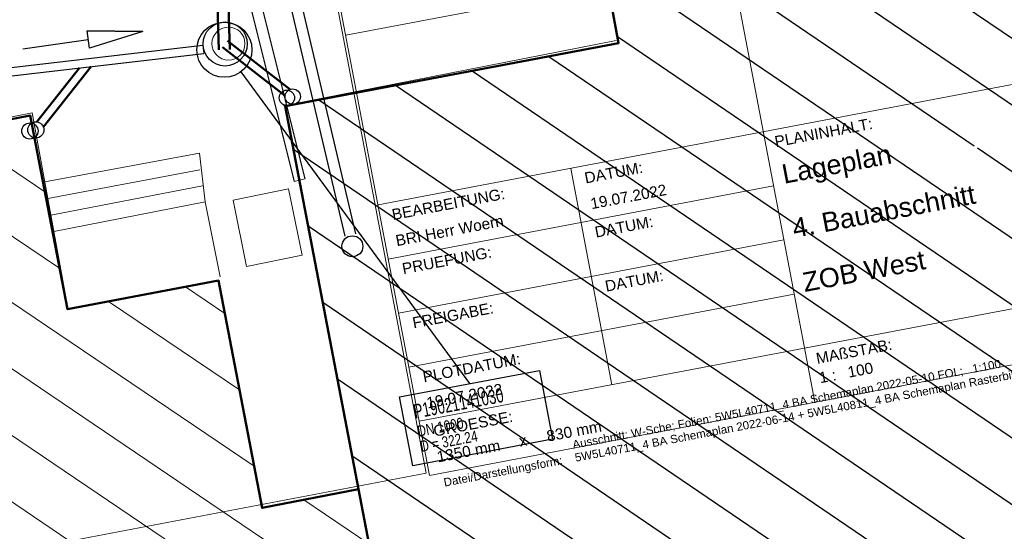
# Model space of a CAD drawing. Extents: x 3503739 to 3504470, y 5375172 to 5375561.
# Tile 81 of 121: x 3504138.2 to 3504156.07, y 5375360.19 to 5375369.48. Entities that reach past the tile are written whole.
import ezdxf

# ---------------------------------------------------------------- set-up
doc = ezdxf.new("R2010")
doc.units = 0
doc.header["$MEASUREMENT"] = 0
for name, color, linetype in [('4WB_DB-KANAL', 7, 'Continuous'), ('4WB_KANALDECKEL', 7, 'Continuous'), ('4WP_KANCAD', 7, 'Continuous'), ('_4WP_KANCAD_', 7, 'Continuous'), ('_4WP_KANCADT_', 7, 'Continuous'), ('K_GEBAEUDE', 7, 'Continuous'), ('K_SCHRAFFUR', 7, 'Continuous'), ('PUNKTHOEHENATTDEF', 7, 'Continuous'), ('PUNKTNUMMERNATTDEF', 7, 'Continuous'), ('PUNKTSPEZIFIKATION', 7, 'Continuous'), ('V_GEB_UDE', 7, 'Continuous'), ('V_TREPPE', 7, 'Continuous'), ('W-SCHE__CLIPPING', 7, 'Continuous'), ('W-SCHESTEMPEL1', 7, 'Continuous'), ('X_BHM_FALLROHR', 7, 'Continuous')]:
    doc.layers.add(name, color=color, linetype=linetype)
doc.styles.add('656', font='ARIAL.TTF', dxfattribs={"height": 0.2})
doc.styles.add('657', font='ARIAL.TTF', dxfattribs={"height": 0.2})
doc.styles.add('658', font='ARIAL.TTF', dxfattribs={"height": 0.35})
doc.styles.add('659', font='ARIAL.TTF', dxfattribs={"height": 0.2})
doc.styles.add('661', font='ARIAL.TTF', dxfattribs={"height": 0.15})
doc.styles.add('664', font='ARIAL.TTF', dxfattribs={"height": 0.2})
doc.styles.add('665', font='ARIAL.TTF', dxfattribs={"height": 0.2})
doc.styles.add('88', font='TXT', dxfattribs={"width": 0.7, "height": 0.26})
doc.styles.add('89', font='TXT', dxfattribs={"width": 0.8, "height": 0.2})

# ---------------------------------------------------------------- blocks, each defined once
blk = doc.blocks.new('_X0')
at = {"color": 252, "linetype": 'Continuous', "lineweight": 25}
for p, q in [((-25.909, 12.368), (-18.815, 7.54)), ((-27.296, 12.102), (-20.206, 7.277)), ((-28.349, 11.609), (-21.368, 6.858)), ((-28.096, 10.227), (-8.388, -3.185)), ((-27.843, 8.845), (-9.772, -3.453)), ((-29.086, 8.482), (-11.156, -3.721)), ((-30.478, 8.219), (-12.54, -3.988)), ((-31.869, 7.957), (-13.924, -4.256)), ((-33.261, 7.695), (-15.308, -4.524)), ((-33.72, 6.797), (-16.693, -4.791)), ((-21.31, 6.818), (-20.266, 6.108)), ((-33.455, 5.407), (-18.077, -5.059)), ((-33.189, 4.017), (-19.461, -5.327)), ((-32.923, 2.626), (-20.845, -5.594)), ((-32.658, 1.236), (-22.229, -5.862))]:
    blk.add_line(p, q, dxfattribs=at)
blk = doc.blocks.new('_X1')
at = {"color": 252, "linetype": 'Continuous', "lineweight": 13}
for p, q in [((11.99, 17.27), (11.99, 17.27)), ((12.258, 15.881), (10.603, 17.001)), ((12.526, 14.493), (9.216, 16.732)), ((16.055, 10.9), (7.828, 16.463)), ((18.671, 6.716), (4.504, 16.296)), ((18.406, 8.103), (6.441, 16.193)), ((18.937, 5.329), (3.116, 16.028)), ((15.524, 13.673), (14.81, 14.156)), ((15.789, 12.287), (13.416, 13.892)), ((18.14, 9.49), (16.96, 10.288))]:
    blk.add_line(p, q, dxfattribs=at)
blk = doc.blocks.new('PUNKT')
blk.add_point((0, 0))
at = {"layer": 'PUNKTHOEHENATTDEF', "linetype": 'Continuous', "flags": 1}
blk.add_attdef('PUNKTHOEHE', (1, -0.5), '', height=0.8, dxfattribs=at)
at = {"layer": 'PUNKTNUMMERNATTDEF', "linetype": 'Continuous', "flags": 1}
blk.add_attdef('PUNKTNUMMER', (1, 0.5), '', height=0.8, dxfattribs=at)
at = {"layer": 'PUNKTSPEZIFIKATION', "linetype": 'Continuous', "flags": 1}
blk.add_attdef('PUNKTSPEZIFIKATION', (1, -1.5), '', height=0.8, dxfattribs=at)
blk = doc.blocks.new('QP_00130')
at = {"color": 7, "linetype": 'Continuous', "lineweight": 25}
for p, q in [((0, 0), (0.995203, 0.187538)), ((0, 0), (0.995203, 0.187538)), ((0, 0), (0.995203, 0.187538)), ((0.995203, 0.187538), (1.004035, -0.13234)), ((0.995203, 0.187538), (1.004035, -0.13234)), ((0.995203, 0.187538), (1.004035, -0.13234)), ((0, 0), (1.004035, -0.13234)), ((1.004035, -0.13234), (0, 0)), ((1.004035, -0.13234), (0, 0)), ((2.199162, 0.060717), (0.999619, 0.027599))]:
    blk.add_line(p, q, dxfattribs=at)

msp = doc.modelspace()

# ---------------------------------------------------------------- linework, layer by layer
at = {"layer": '4WB_DB-KANAL', "color": 250, "linetype": 'Continuous', "lineweight": 18}
for p, q in [((3504141.816, 5375368.929), (3504141.746, 5375371.171)), ((3504142.016, 5375368.935), (3504141.945, 5375371.177)), ((3504141.975, 5375369.096), (3504143.11, 5375368.212)), ((3504141.883, 5375368.978), (3504143.018, 5375368.093)), ((3504139.29, 5375368.603), (3504138.514, 5375367.623)), ((3504139.501, 5375368.627), (3504138.632, 5375367.53))]:
    msp.add_line(p, q, dxfattribs=at)
at = {"layer": '4WB_DB-KANAL', "color": 191, "linetype": 'Continuous', "lineweight": 50}
for p, q in [((3504141.816, 5375368.929), (3504141.746, 5375371.171)), ((3504142.016, 5375368.935), (3504141.945, 5375371.177)), ((3504141.975, 5375369.096), (3504143.11, 5375368.212)), ((3504141.883, 5375368.978), (3504143.018, 5375368.093)), ((3504139.29, 5375368.603), (3504138.514, 5375367.623)), ((3504139.501, 5375368.627), (3504138.632, 5375367.53))]:
    msp.add_line(p, q, dxfattribs=at)
at = {"layer": '4WB_DB-KANAL', "color": 7, "linetype": 'Continuous', "lineweight": 25}
for p, q in [((3504143.054, 5375370.873), (3504144.296, 5375365.591)), ((3504142.35, 5375370.713), (3504143.378, 5375366.587)), ((3504142.876, 5375370.757), (3504144.101, 5375365.545)), ((3504142.16, 5375370.648), (3504143.184, 5375366.538))]:
    msp.add_line(p, q, dxfattribs=at)
at = {"layer": '4WB_DB-KANAL', "color": 7, "linetype": 'Continuous', "lineweight": 13}
for p, q in [((3504141.526, 5375369.014), (3504141.544, 5375368.865)), ((3504143.378, 5375366.587), (3504143.184, 5375366.538))]:
    msp.add_line(p, q, dxfattribs=at)
at = {"layer": '4WB_DB-KANAL', "color": 7, "linetype": 'Continuous', "lineweight": 25}
for points in [[(3504134.793, 5375367.246), (3504136.387, 5375368.416), (3504141.526, 5375369.014)], [(3504134.881, 5375367.125), (3504136.444, 5375368.272), (3504141.544, 5375368.865)]]:
    msp.add_lwpolyline(points, dxfattribs=at)
for centre, radius in [((3504141.916, 5375368.932), 0.5), ((3504141.929, 5375369.037), 0.4), ((3504143.156, 5375368.081), 0.139), ((3504138.495, 5375367.477), 0.147), ((3504144.239, 5375365.363), 0.19)]:
    msp.add_circle(centre, radius, dxfattribs=at)
at = {"layer": '4WB_KANALDECKEL', "color": 7, "linetype": 'Continuous', "lineweight": 13}
msp.add_circle((3504141.99, 5375369.044), 0.3, dxfattribs=at)
at = {"layer": '4WP_KANCAD', "color": 7, "linetype": 'Continuous', "lineweight": 18}
msp.add_circle((3504141.916, 5375368.932), 0.5, dxfattribs=at)
at = {"layer": '_4WP_KANCAD_', "color": 7, "linetype": 'Continuous', "lineweight": 25}
msp.add_circle((3504141.916, 5375368.932), 0.5, dxfattribs=at)
at = {"layer": '_4WP_KANCADT_', "color": 7, "linetype": 'Continuous', "lineweight": 25}
msp.add_line((3504142.212, 5375368.529), (3504146.365, 5375362.868), dxfattribs=at)
at = {"layer": '_4WP_KANCADT_', "color": 7, "linetype": 'Continuous', "lineweight": 18}
msp.add_lwpolyline([(3504145.096, 5375362.627), (3504147.634, 5375363.109), (3504147.872, 5375361.857), (3504145.333, 5375361.376), (3504145.096, 5375362.627)], dxfattribs=at)
at = {"layer": '_4WP_KANCADT_', "color": 7, "linetype": 'Continuous', "lineweight": 25}
msp.add_lwpolyline([(3504145.096, 5375362.627), (3504147.634, 5375363.109), (3504147.872, 5375361.857), (3504145.333, 5375361.376), (3504145.096, 5375362.627)], dxfattribs=at)
at = {"layer": 'K_GEBAEUDE', "color": 252, "linetype": 'Continuous', "lineweight": 50}
for points in [[(3504170.34, 5375357.5), (3504152.24, 5375354), (3504152.66, 5375351.8), (3504152.56, 5375351.78), (3504146.17, 5375350.57), (3504145.51, 5375354.2), (3504145.64, 5375354.22), (3504144.35, 5375360.95), (3504143.02, 5375367.91), (3504149.07, 5375369.05), (3504148.49, 5375372.22), (3504152.66, 5375373.02), (3504153.04, 5375373.08), (3504153.19, 5375372.3), (3504162.6, 5375374.08), (3504162.46, 5375374.87), (3504166.98, 5375375.73)], [(3504170.34, 5375357.5), (3504152.24, 5375354), (3504152.66, 5375351.8), (3504152.56, 5375351.78), (3504146.17, 5375350.57), (3504145.51, 5375354.2), (3504145.64, 5375354.22), (3504144.35, 5375360.95), (3504143.02, 5375367.91), (3504149.07, 5375369.05), (3504148.49, 5375372.22), (3504152.66, 5375373.02), (3504153.04, 5375373.08), (3504153.19, 5375372.3), (3504162.6, 5375374.08), (3504162.46, 5375374.87), (3504166.98, 5375375.73)], [(3504126.4, 5375350.47), (3504126.66, 5375349.09), (3504120.46, 5375347.94), (3504118.97, 5375355.92), (3504118.21, 5375355.78), (3504117.42, 5375360.03), (3504118.18, 5375360.17), (3504117.52, 5375363.71), (3504123.55, 5375364.88), (3504123.47, 5375365.33), (3504132.27, 5375367.03), (3504132.36, 5375366.57), (3504138.39, 5375367.74), (3504139.07, 5375364.22), (3504141.81, 5375364.74), (3504142.6, 5375360.61), (3504144.35, 5375360.95), (3504145.64, 5375354.22), (3504145.51, 5375354.2), (3504142.1, 5375353.54), (3504142.79, 5375349.93), (3504135.45, 5375348.53), (3504134.81, 5375352.11), (3504126.4, 5375350.47)], [(3504126.4, 5375350.47), (3504126.66, 5375349.09), (3504120.46, 5375347.94), (3504118.97, 5375355.92), (3504118.21, 5375355.78), (3504117.42, 5375360.03), (3504118.18, 5375360.17), (3504117.52, 5375363.71), (3504123.55, 5375364.88), (3504123.47, 5375365.33), (3504132.27, 5375367.03), (3504132.36, 5375366.57), (3504138.39, 5375367.74), (3504139.07, 5375364.22), (3504141.81, 5375364.74), (3504142.6, 5375360.61), (3504144.35, 5375360.95), (3504145.64, 5375354.22), (3504145.51, 5375354.2), (3504142.1, 5375353.54), (3504142.79, 5375349.93), (3504135.45, 5375348.53), (3504134.81, 5375352.11), (3504126.4, 5375350.47)]]:
    msp.add_lwpolyline(points, dxfattribs=at)
at = {"layer": 'V_GEB_UDE', "color": 250, "linetype": 'Continuous', "lineweight": 13}
for p, q in [((3504142.989, 5375367.916, 321.64), (3504149.024, 5375369.1, 322.128)), ((3504142.989, 5375367.916, 321.64), (3504149.024, 5375369.1, 322.128)), ((3504132.38, 5375366.613, 321.628), (3504138.431, 5375367.787, 321.626)), ((3504132.38, 5375366.613, 321.628), (3504138.431, 5375367.787, 321.626)), ((3504138.431, 5375367.787, 321.662), (3504139.076, 5375364.243, 322.375)), ((3504138.431, 5375367.787, 321.662), (3504139.076, 5375364.243, 322.375)), ((3504142.073, 5375366.201, 321.758), (3504143.081, 5375366.407, 321.76)), ((3504143.327, 5375365.199, 321.76), (3504143.081, 5375366.407, 321.76)), ((3504142.073, 5375366.201, 321.758), (3504142.319, 5375364.994, 321.787)), ((3504142.319, 5375364.994, 321.787), (3504143.327, 5375365.199, 321.76))]:
    msp.add_line(p, q, dxfattribs=at)
at = {"layer": 'V_TREPPE', "color": 250, "linetype": 'Continuous', "lineweight": 13}
for p, q in [((3504138.66, 5375366.533, 321.718), (3504141.466, 5375367.051, 321.708)), ((3504138.66, 5375366.533, 321.718), (3504141.466, 5375367.051, 321.708)), ((3504141.569, 5375366.172, 322.349), (3504141.466, 5375367.051, 321.708)), ((3504141.569, 5375366.172, 322.349), (3504141.466, 5375367.051, 321.708)), ((3504141.471, 5375366.752), (3504138.715, 5375366.231)), ((3504141.471, 5375366.752), (3504138.715, 5375366.231)), ((3504141.52, 5375366.462), (3504138.769, 5375365.93)), ((3504141.52, 5375366.462), (3504138.769, 5375365.93)), ((3504138.824, 5375365.629, 322.362), (3504141.569, 5375366.172, 322.349)), ((3504138.824, 5375365.629, 322.362), (3504141.569, 5375366.172, 322.349)), ((3504141.569, 5375366.172, 322.349), (3504141.839, 5375364.808, 322.355)), ((3504141.569, 5375366.172, 322.349), (3504141.839, 5375364.808, 322.355))]:
    msp.add_line(p, q, dxfattribs=at)
at = {"layer": 'W-SCHE__CLIPPING', "color": 7, "linetype": 'Continuous', "lineweight": 13}
for p, q in [((3504130.284, 5375441.701), (3504145.58, 5375361.242)), ((3504145.58, 5375361.242), (3504033.192, 5375339.877))]:
    msp.add_line(p, q, dxfattribs=at)
at = {"layer": 'W-SCHESTEMPEL1', "color": 7, "linetype": 'Continuous', "lineweight": 13}
for p, q in [((3504145.638, 5375361.202), (3504140.278, 5375389.397)), ((3504149.937, 5375376.689), (3504152.629, 5375362.531)), ((3504144.118, 5375369.196), (3504161.311, 5375372.464)), ((3504144.704, 5375366.114), (3504161.897, 5375369.382)), ((3504148.2, 5375366.778), (3504148.947, 5375362.849)), ((3504144.891, 5375365.131), (3504151.882, 5375366.46)), ((3504145.078, 5375364.149), (3504152.069, 5375365.478)), ((3504145.451, 5375362.184), (3504162.644, 5375365.453)), ((3504145.265, 5375363.167), (3504152.255, 5375364.496)), ((3504145.638, 5375361.202), (3504162.831, 5375364.47))]:
    msp.add_line(p, q, dxfattribs=at)
at = {"layer": 'X_BHM_FALLROHR', "color": 254, "linetype": 'Continuous', "lineweight": 13}
for centre, radius in [((3504143.05, 5375368.06), 0.139), ((3504138.388, 5375367.457), 0.147)]:
    msp.add_circle(centre, radius, dxfattribs=at)
at = {"layer": 'X_BHM_FALLROHR', "color": 251, "linetype": 'Continuous', "lineweight": 25}
for centre, radius in [((3504143.05, 5375368.06), 0.139), ((3504138.388, 5375367.457), 0.147)]:
    msp.add_circle(centre, radius, dxfattribs=at)

# ---------------------------------------------------------------- block references
at = {"layer": '4WB_DB-KANAL', "color": 7, "rotation": 186.6317459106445}
msp.add_blockref('QP_00130', (3504140.437, 5375369.262), dxfattribs=at)
at = {"layer": 'K_GEBAEUDE'}
msp.add_blockref('_X0', (3504176.89, 5375360.33), dxfattribs=at)
at = {"layer": 'K_GEBAEUDE', "color": 252}
for p in [(3504143.02, 5375367.91), (3504138.39, 5375367.74), (3504141.81, 5375364.74), (3504141.81, 5375364.74), (3504139.07, 5375364.22), (3504139.07, 5375364.22)]:
    msp.add_blockref('PUNKT', p, dxfattribs=at)
at = {"layer": 'K_SCHRAFFUR'}
msp.add_blockref('_X1', (3504126.4, 5375350.47), dxfattribs=at)

# ---------------------------------------------------------------- texts
at = {"layer": '_4WP_KANCADT_', "color": 7, "linetype": 'Continuous'}
for s, height, style, width, p in [('P19021141030', 0.26, '88', 0.7, (3504145.378, 5375362.231)), ('DN 1000', 0.2, '89', 0.8, (3504145.44, 5375361.903)), ('D = 322.24', 0.2, '89', 0.8, (3504145.492, 5375361.628))]:
    msp.add_text(s, height=height, rotation=10.737, dxfattribs=dict(at, style=style, width=width)).set_placement(p)
at = {"layer": 'W-SCHESTEMPEL1', "color": 7, "linetype": 'Continuous'}
for s, height, style, p in [('PLANINHALT:', 0.2, '664', (3504151.922, 5375367.162)), ('Lageplan', 0.35, '658', (3504152.071, 5375366.497)), ('DATUM:', 0.2, '665', (3504148.472, 5375366.502)), ('BEARBEITUNG:', 0.2, '665', (3504144.977, 5375365.837)), ('19.07.2022', 0.2, '656', (3504148.58, 5375366.036)), ('4. Bauabschnitt', 0.35, '658', (3504152.258, 5375365.514)), ('BRI Herr Woern', 0.2, '656', (3504145.045, 5375365.364)), ('DATUM:', 0.2, '665', (3504148.659, 5375365.519)), ('PRUEFUNG:', 0.2, '665', (3504145.163, 5375364.855)), ('ZOB West', 0.35, '658', (3504152.445, 5375364.532)), ('DATUM:', 0.2, '665', (3504148.845, 5375364.537)), ('FREIGABE:', 0.2, '665', (3504145.35, 5375363.872)), ('MAßSTAB:', 0.2, '665', (3504152.673, 5375363.225)), ('PLOTDATUM:', 0.2, '665', (3504145.537, 5375362.89)), ('100', 0.2, '659', (3504153.246, 5375362.975)), ('1 :', 0.2, '665', (3504152.729, 5375362.875)), ('19.07.2022', 0.2, '657', (3504145.605, 5375362.417)), ('GROESSE:', 0.2, '665', (3504145.73, 5375361.905)), ('830 mm', 0.2, '657', (3504147.785, 5375361.814)), ('1350 mm', 0.2, '656', (3504145.793, 5375361.437)), ('x', 0.2, '657', (3504147.283, 5375361.722))]:
    msp.add_text(s, height=height, rotation=10.764, dxfattribs=dict(at, style=style)).set_placement(p)
at = {"layer": 'W-SCHESTEMPEL1', "color": 252, "linetype": 'Continuous', "style": '661'}
for s, p in [('5W5L40711_4 BA Schemaplan 2022-06-14 + 5W5L40811_4 BA Schemaplan Rasterbilder  bhm 2022-05-16 + 5W5L40911_4 BA Schemaplan Raster', (3504148.292, 5375361.449)), ('Ausschnitt: W-Sche; Folien: 5W5L40711_4 BA Schemaplan 2022-05-10.FOL;   1:100', (3504148.248, 5375361.685)), ('Datei/Darstellungsform:', (3504145.911, 5375360.998))]:
    msp.add_text(s, height=0.15, rotation=10.764, dxfattribs=at).set_placement(p)

doc.saveas('drawing.dxf')
